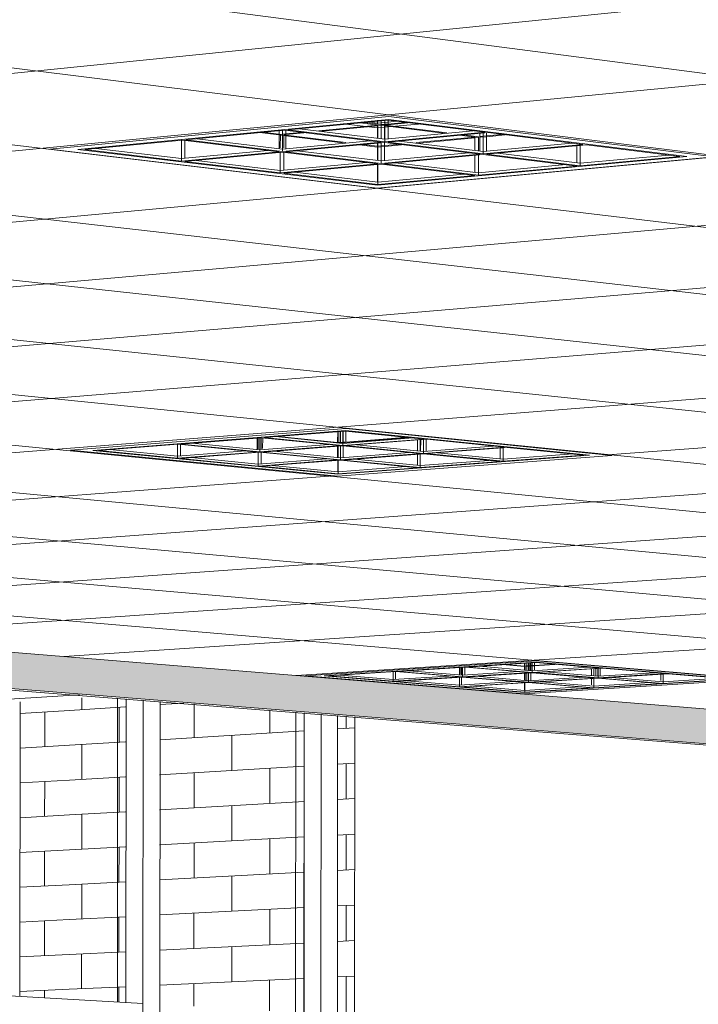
# Model space of a CAD drawing. Header units: metres. Extents: x -32 to 90, y -28 to 32.
# Tile 91 of 148: x 90.06558 to 90.06697, y 1.77883 to 1.78085. Entities that reach past the tile are written whole.
import ezdxf

# ---------------------------------------------------------------- set-up
doc = ezdxf.new("R2010")
doc.units = ezdxf.units.M
for name, color, linetype, lineweight in [('A-CLNG', 13, 'Continuous', 18), ('A-CLNG-PATT', 13, 'Continuous', 35), ('A-FLOR', 192, 'Continuous', 18), ('A-GLAZ-CURT', 52, 'Continuous', 18), ('A-GLAZ-CWMG', 51, 'Continuous', 18), ('A-WALL', 113, 'Continuous', 18), ('A-WALL-PATT', 111, 'Continuous', 35), ('E-LITE-EQPM', 33, 'Continuous', 18)]:
    doc.layers.add(name, color=color, linetype=linetype, lineweight=lineweight)

# ---------------------------------------------------------------- blocks, each defined once
blk = doc.blocks.new('FP_50-3-RESTAURANTE- ÁREA DE REFEIÇÃO AMPLIADA')
at = {"layer": 'A-WALL-PATT', "lineweight": 9}
for p, q in [((3.3133919, 1.7794283), (3.313493, 1.7794347)), ((3.3134423, 1.7793602), (3.3134424, 1.7794315)), ((3.3133919, 1.7793571), (3.3134929, 1.7793633)), ((3.3133918, 1.7792859), (3.3134929, 1.7792919)), ((3.3134422, 1.7792176), (3.3134423, 1.7792889)), ((3.3133918, 1.7792147), (3.3134928, 1.7792205)), ((3.3133917, 1.7791435), (3.3134928, 1.779149)), ((3.3134421, 1.7790749), (3.3134422, 1.7791462)), ((3.3133917, 1.7790722), (3.3134927, 1.7790776)), ((3.3133916, 1.779001), (3.3134927, 1.7790062)), ((3.313442, 1.7789322), (3.3134421, 1.7790036)), ((3.3133916, 1.7789298), (3.3134926, 1.7789347)), ((3.3133915, 1.7788586), (3.3134926, 1.7788633)), ((3.313442, 1.7788461), (3.313442, 1.7788609))]:
    blk.add_line(p, q, dxfattribs=at)
blk = doc.blocks.new('FP_51-3-RESTAURANTE- ÁREA DE REFEIÇÃO AMPLIADA')
at = {"layer": 'A-WALL-PATT', "lineweight": 9}
for p, q in [((3.3135183, 1.7794363), (3.3135184, 1.7794602)), ((3.313493, 1.7794347), (3.313608, 1.779442)), ((3.3135946, 1.7793695), (3.3135946, 1.7794412)), ((3.3136778, 1.7794464), (3.3137272, 1.7794496)), ((3.3137482, 1.7793789), (3.3137483, 1.7794479)), ((3.3139032, 1.7793884), (3.3139033, 1.7794354)), ((3.3140596, 1.779398), (3.3140596, 1.7794228)), ((3.3140422, 1.7793969), (3.3140771, 1.779399)), ((3.3136778, 1.7793746), (3.3139734, 1.7793927)), ((3.3138255, 1.7793115), (3.3138256, 1.7793837)), ((3.3134929, 1.7793633), (3.3136079, 1.7793703)), ((3.3135182, 1.7792934), (3.3135183, 1.7793649)), ((3.3136777, 1.7793028), (3.3139733, 1.7793203)), ((3.3139031, 1.7792439), (3.3139032, 1.7793161)), ((3.3140421, 1.7793243), (3.314077, 1.7793264)), ((3.3140595, 1.7792528), (3.3140596, 1.7793254)), ((3.3134929, 1.7792919), (3.3136079, 1.7792987)), ((3.3135945, 1.7792263), (3.3135946, 1.7792979)), ((3.3137481, 1.779235), (3.3137482, 1.779307)), ((3.3140421, 1.7792518), (3.314077, 1.7792538)), ((3.3136777, 1.779231), (3.3139733, 1.7792479)), ((3.3138254, 1.7791673), (3.3138255, 1.7792394)), ((3.3134928, 1.7792205), (3.3136078, 1.779227)), ((3.3135181, 1.7791504), (3.3135182, 1.7792219)), ((3.3136776, 1.7791592), (3.3139732, 1.7791754)), ((3.3140421, 1.7791792), (3.314077, 1.7791811)), ((3.3140595, 1.7791076), (3.3140595, 1.7791802)), ((3.3134928, 1.779149), (3.3136078, 1.7791553)), ((3.3135944, 1.779083), (3.3135945, 1.7791546)), ((3.3137481, 1.7790911), (3.3137481, 1.7791631)), ((3.3139031, 1.7790993), (3.3139031, 1.7791716)), ((3.3136776, 1.7790874), (3.3139732, 1.779103)), ((3.3138253, 1.7790231), (3.3138254, 1.7790952)), ((3.314042, 1.7791066), (3.3140769, 1.7791085)), ((3.3134927, 1.7790776), (3.3136077, 1.7790837)), ((3.3135181, 1.7790074), (3.3135181, 1.7790789)), ((3.314042, 1.7790341), (3.3140769, 1.7790358)), ((3.3140594, 1.7789623), (3.3140594, 1.7790349)), ((3.3134927, 1.7790062), (3.3136077, 1.779012)), ((3.3135943, 1.7789397), (3.3135944, 1.7790113)), ((3.3136775, 1.7790155), (3.3139732, 1.7790306)), ((3.313748, 1.7789472), (3.313748, 1.7790191)), ((3.313903, 1.7789547), (3.313903, 1.779027)), ((3.3136775, 1.7789437), (3.3139731, 1.7789581)), ((3.3138253, 1.7788788), (3.3138253, 1.7789509)), ((3.3140419, 1.7789615), (3.3140768, 1.7789632)), ((3.3134926, 1.7789347), (3.3136077, 1.7789403)), ((3.313518, 1.7788645), (3.313518, 1.7789359)), ((3.3140419, 1.7788889), (3.3140768, 1.7788905)), ((3.3136775, 1.7788719), (3.3139731, 1.7788857)), ((3.3137479, 1.7788284), (3.3137479, 1.7788752)), ((3.3139029, 1.7788195), (3.3139029, 1.7788824)), ((3.3140593, 1.7788171), (3.3140593, 1.7788897)), ((3.3134926, 1.7788633), (3.3136076, 1.7788686)), ((3.3135943, 1.7788373), (3.3135943, 1.778868))]:
    blk.add_line(p, q, dxfattribs=at)
blk = doc.blocks.new('FP_67-3-RESTAURANTE- ÁREA DE REFEIÇÃO AMPLIADA')
at = {"layer": 'A-CLNG-PATT', "lineweight": 18}
for p, q in [((3.3180231, 1.7803165), (3.3106333, 1.7812836)), ((3.3106074, 1.7804584), (3.3175154, 1.7811591)), ((3.3180239, 1.7801715), (3.3106273, 1.7810936)), ((3.3106027, 1.7803117), (3.3173167, 1.7809616)), ((3.3180247, 1.7800395), (3.3106219, 1.7809207)), ((3.3115437, 1.7802654), (3.3180199, 1.7808649)), ((3.3180254, 1.779919), (3.3106169, 1.7807628)), ((3.3105947, 1.7800553), (3.3180208, 1.780714)), ((3.318026, 1.7798085), (3.3106124, 1.7806178)), ((3.3105912, 1.7799425), (3.3180216, 1.7805752)), ((3.3180266, 1.7797068), (3.3106082, 1.7804844)), ((3.3105879, 1.7798385), (3.3180223, 1.7804471)), ((3.3170898, 1.7797073), (3.3106043, 1.7803611)), ((3.3108351, 1.779762), (3.318023, 1.7803285)), ((3.3180276, 1.7795258), (3.3106007, 1.780247)), ((3.3180281, 1.779445), (3.3105974, 1.7801409)), ((3.3145953, 1.7799579), (3.3171085, 1.7801488)), ((3.3119518, 1.7796704), (3.3180242, 1.7801159)), ((3.3180285, 1.7793698), (3.3105943, 1.780042)), ((3.3124801, 1.7796271), (3.3180248, 1.7800203)), ((3.3178301, 1.7793169), (3.3105914, 1.7799498)), ((3.3129899, 1.7795853), (3.3180253, 1.7799308)), ((3.3118916, 1.7797524), (3.3140335, 1.7799152)), ((3.3173491, 1.7792914), (3.3105887, 1.7798634)), ((3.3134819, 1.779545), (3.3180258, 1.779847)), ((3.3139573, 1.779506), (3.3180262, 1.7797682)), ((3.3144167, 1.7794684), (3.3144241, 1.7794688))]:
    blk.add_line(p, q, dxfattribs=at)

msp = doc.modelspace()

# ---------------------------------------------------------------- hatches: boundary and pattern name
at = {"layer": 'A-CLNG-PATT'}
h = msp.add_hatch(color=256, dxfattribs=at)
h.paths.add_polyline_path([(90.0762221, 1.7791209), (90.0762152, 1.7792668), (90.076169, 1.7792688), (90.0761683, 1.7792696), (90.076177, 1.7792713), (90.0762167, 1.7792737), (90.0762161, 1.7792897), (90.0760226, 1.7792809), (90.0760282, 1.7791588), (90.0760849, 1.779156), (90.076085, 1.7791536), (90.0760274, 1.7791448), (90.0760294, 1.7791229), (90.0762141, 1.779121)], flags=0)
h.paths.add_polyline_path([(90.076026, 1.7791229), (90.0760232, 1.7791448), (90.0759953, 1.7791448), (90.0759973, 1.7791232), (90.0760259, 1.7791229)], flags=0)
h.paths.add_polyline_path([(90.0759939, 1.7791232), (90.0759916, 1.7791453), (90.0759636, 1.7791448), (90.0759657, 1.7791235), (90.0759938, 1.7791232)], flags=0)
h.paths.add_polyline_path([(90.0759622, 1.7791235), (90.07596, 1.7791457), (90.0759439, 1.7791448), (90.0759407, 1.7791237), (90.0759621, 1.7791235)], flags=0)
h.paths.add_polyline_path([(90.075936, 1.7791238), (90.0759399, 1.779146), (90.0758894, 1.7791471), (90.0758893, 1.7791511), (90.0759445, 1.7791599), (90.0759587, 1.7792257), (90.0759556, 1.7792779), (90.0753749, 1.7792516), (90.0753799, 1.7791294), (90.0759332, 1.7791238)], flags=0)
h.paths.add_polyline_path([(90.0753766, 1.7791294), (90.0753714, 1.7792515), (90.0753404, 1.7792501), (90.0753453, 1.7791297), (90.0753765, 1.7791294)], flags=0)
h.paths.add_polyline_path([(90.075342, 1.7791298), (90.0753369, 1.7792499), (90.075309, 1.7792487), (90.0753138, 1.7791301), (90.0753419, 1.7791298)], flags=0)
h.paths.add_polyline_path([(90.0753105, 1.7791301), (90.0753055, 1.7792485), (90.0752922, 1.7792458), (90.0752695, 1.7791494), (90.075268, 1.7791305), (90.0753104, 1.7791301)], flags=0)
h.paths.add_polyline_path([(90.0752626, 1.7791306), (90.0752809, 1.7792134), (90.0752881, 1.7792477), (90.0742851, 1.7792026), (90.0738276, 1.7792487), (90.0738313, 1.7791752), (90.0738717, 1.7791812), (90.0740043, 1.7791783), (90.0740033, 1.7791747), (90.0739431, 1.779166), (90.0738296, 1.7791659), (90.0738309, 1.779145), (90.075261, 1.7791306)], flags=0)
h.paths.add_polyline_path([(90.0738277, 1.779145), (90.0738258, 1.7791676), (90.0738143, 1.7791685), (90.0738147, 1.7791724), (90.073827, 1.7791764), (90.0738239, 1.7792491), (90.0737868, 1.7792529), (90.0737901, 1.7791454), (90.0738275, 1.779145)], flags=0)
h.paths.add_polyline_path([(90.0737869, 1.7791454), (90.0737831, 1.7792532), (90.073756, 1.779256), (90.0737594, 1.7791457), (90.0737867, 1.7791454)], flags=0)
h.paths.add_polyline_path([(90.0737562, 1.7791457), (90.0737524, 1.7792563), (90.073693, 1.779262), (90.0736828, 1.7791937), (90.0736814, 1.7791465), (90.0737561, 1.7791457)], flags=0)
h.paths.add_polyline_path([(90.073676, 1.7791466), (90.0736763, 1.7791623), (90.0736795, 1.7791959), (90.0736873, 1.7792629), (90.0733454, 1.7792974), (90.0733485, 1.7791498), (90.0736759, 1.7791466)], flags=0)
h.paths.add_polyline_path([(90.0760216, 1.7791504), (90.076025, 1.7791526), (90.0760235, 1.7791532), (90.0760224, 1.779151), (90.0760217, 1.7791505)], flags=0)
h.paths.add_polyline_path([(90.0759576, 1.7791508), (90.0759563, 1.779152), (90.0759553, 1.7791508)], flags=0)
h.paths.add_polyline_path([(90.0760271, 1.7791512), (90.0760302, 1.7791537), (90.0760271, 1.7791517), (90.0760271, 1.7791514)], flags=0)
h.paths.add_polyline_path([(90.0759423, 1.7791512), (90.0759408, 1.7791526), (90.0759415, 1.7791514)], flags=0)
h.paths.add_polyline_path([(90.0749931, 1.7791553), (90.0748575, 1.7791576), (90.0748574, 1.7791616), (90.0749257, 1.7791704), (90.0750503, 1.7791667), (90.0750492, 1.779164), (90.0749966, 1.7791559)], flags=0)
h.paths.add_polyline_path([(90.0760248, 1.7791589), (90.0760192, 1.7792808), (90.0759906, 1.7792795), (90.0759961, 1.7791593), (90.0760247, 1.7791589)], flags=0)
h.paths.add_polyline_path([(90.0759926, 1.7791593), (90.0759872, 1.7792793), (90.0759755, 1.7792777), (90.0759614, 1.7792085), (90.0759645, 1.7791597), (90.0759926, 1.7791593)], flags=0)
h.paths.add_polyline_path([(90.0759475, 1.7791595), (90.075961, 1.7791599), (90.0759581, 1.7792032), (90.0759476, 1.7791599)], flags=0)
h.paths.add_polyline_path([(90.0749255, 1.7791613), (90.0749244, 1.7791625), (90.0749193, 1.7791614)], flags=0)
h.paths.add_polyline_path([(90.0739382, 1.7791717), (90.0739526, 1.7791749), (90.0739462, 1.7791744), (90.0739462, 1.7791744), (90.0739382, 1.7791717)], flags=0)
h.paths.add_polyline_path([(90.0738735, 1.7791721), (90.0738719, 1.7791736), (90.0738719, 1.7791721)], flags=0)
h.paths.add_polyline_path([(90.0687592, 1.7792012), (90.0702179, 1.7792768), (90.0702158, 1.7793274), (90.0690687, 1.7792664), (90.062775, 1.7797824), (90.0627724, 1.7797007), (90.0682171, 1.7792687), (90.0681843, 1.7792664), (90.0680632, 1.7792086), (90.0686687, 1.7792022)], flags=0)
h.paths.add_polyline_path([(90.0742928, 1.7792027), (90.0742928, 1.7792027), (90.0746553, 1.7792157)], flags=0)
h.paths.add_polyline_path([(90.0759608, 1.7792271), (90.0759728, 1.7792787), (90.0759591, 1.7792781), (90.0759605, 1.7792345)], flags=0)
h.paths.add_polyline_path([(90.0676226, 1.7841767), (90.0676291, 1.7841745), (90.0676592, 1.784164), (90.0676152, 1.7841555), (90.0676218, 1.7841745)], flags=0)
h.paths.add_polyline_path([(90.0670461, 1.7820176), (90.0670217, 1.782024), (90.0670499, 1.7820277), (90.0670465, 1.7820187)], flags=0)
h.paths.add_polyline_path([(90.0738675, 1.7807944), (90.0738561, 1.7807979), (90.0738811, 1.7808), (90.0738689, 1.780795)], flags=0)
h.paths.add_polyline_path([(90.0806436, 1.7807081), (90.0806545, 1.7807052), (90.0806375, 1.7807061), (90.0806434, 1.780708)], flags=0)
h.paths.add_polyline_path([(90.0784705, 1.7797032), (90.0796536, 1.7797645), (90.079651, 1.7798138), (90.0796012, 1.779813), (90.0795392, 1.7798257), (90.0795389, 1.7798303), (90.0796497, 1.779837), (90.0796394, 1.7800317), (90.079549, 1.7800497), (90.0811108, 1.78014), (90.0814357, 1.780065), (90.0944181, 1.7807934), (90.0944041, 1.7809086), (90.0930034, 1.7808276), (90.0930354, 1.7808263), (90.0929389, 1.7808208), (90.0929093, 1.7809789), (90.0930028, 1.7808276), (90.091475, 1.7898605), (90.0861505, 1.7898605), (90.091501, 1.7808153), (90.0836317, 1.7803506), (90.0529891, 1.7898605), (90.0492314, 1.7898605), (90.0487053, 1.7845891), (90.0579768, 1.7830747), (90.0580085, 1.7836382), (90.0530206, 1.7845326), (90.0589096, 1.7864978), (90.0676226, 1.7841767), (90.0628847, 1.7832761), (90.0628533, 1.7822781), (90.0702076, 1.7810769), (90.0702041, 1.7814513), (90.0670461, 1.7820176), (90.0728379, 1.7827874), (90.0763095, 1.7818626), (90.0732972, 1.7815548), (90.0733183, 1.7805688), (90.0761872, 1.7801002), (90.0761767, 1.780396), (90.0761138, 1.7803916), (90.0738746, 1.780795), (90.078787, 1.7812026), (90.0806434, 1.780708), (90.0784306, 1.7805535), (90.0784695, 1.7797236)], flags=0)
h.paths.add_polyline_path([(90.0796104, 1.7798228), (90.0796083, 1.7798255), (90.0796084, 1.7798235), (90.0796104, 1.7798228)], flags=0)
h.paths.add_polyline_path([(90.0790449, 1.7799146), (90.0789694, 1.7799284), (90.0789691, 1.7799347), (90.0791778, 1.7799443), (90.0792441, 1.7799319), (90.0792444, 1.7799257), (90.0790526, 1.779915)], flags=0)
h.paths.add_polyline_path([(90.0790444, 1.7799267), (90.0790421, 1.7799296), (90.0790416, 1.7799276), (90.0790444, 1.7799267)], flags=0)
h.paths.add_polyline_path([(90.0791676, 1.7799296), (90.0791726, 1.7799326), (90.0791674, 1.7799321), (90.0791675, 1.7799298)], flags=0)
h.paths.add_polyline_path([(90.0578091, 1.7800944), (90.0578144, 1.7801891), (90.0483437, 1.7809655), (90.0483318, 1.7808462), (90.0577906, 1.7800959)], flags=0)
h.paths.add_polyline_path([(90.081795, 1.7800995), (90.0817295, 1.7801152), (90.081729, 1.7801219), (90.0819568, 1.7801345), (90.0820203, 1.7801188), (90.0820207, 1.7801121), (90.081805, 1.7801)], flags=0)
h.paths.add_polyline_path([(90.0818044, 1.780113), (90.0818022, 1.780115), (90.081803, 1.7801137), (90.0818043, 1.7801131)], flags=0)
h.paths.add_polyline_path([(90.0819464, 1.780118), (90.0819463, 1.7801207), (90.0819463, 1.7801184), (90.0819463, 1.7801181)], flags=0)
h.paths.add_polyline_path([(90.0830324, 1.780169), (90.0829722, 1.7801871), (90.0829719, 1.7801925), (90.0832099, 1.780206), (90.0832689, 1.7801892), (90.0832694, 1.7801824), (90.0830435, 1.7801697)], flags=0)
h.paths.add_polyline_path([(90.0830466, 1.7801832), (90.0830443, 1.7801847), (90.0830463, 1.7801834), (90.0830466, 1.7801832)], flags=0)
h.paths.add_polyline_path([(90.0831943, 1.7801884), (90.0831958, 1.7801911), (90.0831942, 1.7801901), (90.0831943, 1.7801885)], flags=0)
h.paths.add_polyline_path([(90.0843319, 1.7802421), (90.0842778, 1.780261), (90.0842774, 1.7802666), (90.0845276, 1.7802808), (90.0845804, 1.7802631), (90.0845809, 1.7802561), (90.0843442, 1.7802428)], flags=0)
h.paths.add_polyline_path([(90.0845052, 1.7802624), (90.0845073, 1.7802658), (90.084505, 1.7802641), (90.0845052, 1.7802625)], flags=0)
h.paths.add_polyline_path([(90.0793279, 1.7802769), (90.0792436, 1.7802968), (90.0792433, 1.7803019), (90.0794724, 1.7803164), (90.0795557, 1.7802984), (90.079556, 1.7802913), (90.0793369, 1.7802775)], flags=0)
h.paths.add_polyline_path([(90.0793284, 1.7802921), (90.0793281, 1.780295), (90.0793249, 1.7802933), (90.0793284, 1.7802921)], flags=0)
h.paths.add_polyline_path([(90.0856983, 1.780319), (90.0856509, 1.7803388), (90.0856505, 1.7803445), (90.0859138, 1.7803594), (90.0859598, 1.7803391), (90.0859603, 1.7803337), (90.0857118, 1.7803197)], flags=0)
h.paths.add_polyline_path([(90.0858839, 1.7803402), (90.0858877, 1.7803437), (90.0858836, 1.7803433), (90.0858838, 1.7803403)], flags=0)
h.paths.add_polyline_path([(90.0761229, 1.780389), (90.0761138, 1.7803916), (90.0761298, 1.7803894)], flags=0)
h.paths.add_polyline_path([(90.08117, 1.7803926), (90.0810937, 1.780414), (90.0810934, 1.7804192), (90.0813406, 1.7804349), (90.0814157, 1.780414), (90.081416, 1.7804081), (90.0811807, 1.7803933)], flags=0)
h.paths.add_polyline_path([(90.0871368, 1.7803999), (90.087097, 1.7804207), (90.0870965, 1.7804266), (90.0873746, 1.780442), (90.0874122, 1.7804228), (90.0874129, 1.7804154), (90.0871516, 1.7804007)], flags=0)
h.paths.add_polyline_path([(90.0811779, 1.7804088), (90.0811757, 1.7804119), (90.0811758, 1.7804098), (90.0811779, 1.7804088)], flags=0)
h.paths.add_polyline_path([(90.0886533, 1.7804851), (90.088622, 1.7805071), (90.0886214, 1.7805131), (90.0889143, 1.7805297), (90.0889438, 1.7805091), (90.0889446, 1.7805015), (90.0886696, 1.7804861)], flags=0)
h.paths.add_polyline_path([(90.0902544, 1.7805752), (90.0902324, 1.7805995), (90.0902319, 1.7806045), (90.0905415, 1.780622), (90.0905613, 1.7806003), (90.0905622, 1.7805925), (90.0902723, 1.7805762)], flags=0)
h.paths.add_polyline_path([(90.0919473, 1.7806704), (90.091936, 1.7806949), (90.0919353, 1.7807012), (90.0922637, 1.7807182), (90.092273, 1.7806887), (90.091967, 1.7806715)], flags=0)
h.paths.add_polyline_path([(90.0920066, 1.7806875), (90.0920046, 1.780691), (90.0920028, 1.780689), (90.0920066, 1.7806875)], flags=0)
h.paths.add_polyline_path([(90.0922038, 1.7806987), (90.092206, 1.7807009), (90.0922036, 1.7807004), (90.0922037, 1.7806992)], flags=0)
h.paths.add_polyline_path([(90.0937401, 1.7807712), (90.0937395, 1.780792), (90.0937413, 1.7808037), (90.0940877, 1.7808228), (90.0940876, 1.7808068), (90.0940854, 1.7807906), (90.0937438, 1.7807714)], flags=0)
h.paths.add_polyline_path([(90.0938083, 1.7807893), (90.0938061, 1.7807918), (90.0938049, 1.7807909), (90.0938082, 1.7807893)], flags=0)
h.paths.add_polyline_path([(90.0940173, 1.7808011), (90.0940193, 1.7808042), (90.094017, 1.7808039), (90.0940172, 1.7808018)], flags=0)
h.paths.add_polyline_path([(90.078787, 1.7812026), (90.0787358, 1.7812033), (90.0787729, 1.7812064)], flags=0)
h.paths.add_polyline_path([(90.0748652, 1.7812214), (90.0747199, 1.7812522), (90.0747197, 1.7812615), (90.074993, 1.7812867), (90.075137, 1.7812555), (90.0751373, 1.7812462), (90.0748688, 1.7812218)], flags=0)
h.paths.add_polyline_path([(90.0748347, 1.7812488), (90.0748326, 1.7812522), (90.0748332, 1.7812507), (90.0748347, 1.7812488)], flags=0)
h.paths.add_polyline_path([(90.0737543, 1.7812822), (90.0737543, 1.7812822), (90.0742408, 1.7812822)], flags=0)
h.paths.add_polyline_path([(90.0770854, 1.7814232), (90.0769508, 1.7814572), (90.0769504, 1.7814669), (90.0772525, 1.7814947), (90.0773856, 1.7814603), (90.077386, 1.7814505), (90.0770958, 1.7814241)], flags=0)
h.paths.add_polyline_path([(90.0762871, 1.7818532), (90.0763097, 1.7818626), (90.0763231, 1.7818568), (90.0762875, 1.7818532)], flags=0)
h.paths.add_polyline_path([(90.0649699, 1.7824747), (90.064677, 1.7825281), (90.0646773, 1.7825403), (90.0649563, 1.782584), (90.0652476, 1.7825298), (90.0652474, 1.7825176), (90.0650085, 1.7824807)], flags=0)
h.paths.add_polyline_path([(90.0728379, 1.7827874), (90.0727766, 1.7827904), (90.0728042, 1.782794)], flags=0)
h.paths.add_polyline_path([(90.0672662, 1.7828298), (90.0669783, 1.7828907), (90.0669784, 1.7829037), (90.0672992, 1.7829532), (90.067583, 1.7828917), (90.0675829, 1.7828787), (90.067268, 1.78283)], flags=0)
h.paths.add_polyline_path([(90.0698977, 1.7832366), (90.0696194, 1.7833069), (90.0696194, 1.7833208), (90.0699859, 1.7833787), (90.0702223, 1.7833184), (90.0702223, 1.7833174), (90.0702625, 1.783307), (90.070262, 1.783293), (90.0699032, 1.7832375)], flags=0)

# ---------------------------------------------------------------- linework, layer by layer
at = {"layer": 'A-CLNG', "lineweight": 9}
for p, q in [((90.065642, 1.7805844), (90.0663362, 1.7806515)), ((90.0663362, 1.7806515), (90.0670024, 1.7805685)), ((90.0663119, 1.7805046), (90.065642, 1.7805844)), ((90.0670024, 1.7805685), (90.0663119, 1.7805046)), ((90.0656837, 1.7799675), (90.0662479, 1.7800119)), ((90.0662479, 1.7800119), (90.0667929, 1.779957)), ((90.0662312, 1.7799143), (90.0656837, 1.7799675)), ((90.0667929, 1.779957), (90.0662312, 1.7799143)), ((90.0690687, 1.7792664), (90.062775, 1.7797824)), ((90.0627723, 1.7796972), (90.068188, 1.7792682)), ((90.0682171, 1.7792688), (90.0627724, 1.7797007)), ((90.066165, 1.7795056), (90.0666384, 1.779536)), ((90.0666384, 1.779536), (90.0670844, 1.7794983)), ((90.0666129, 1.7794688), (90.066165, 1.7795056)), ((90.0670844, 1.7794983), (90.0666129, 1.7794688))]:
    msp.add_line(p, q, dxfattribs=at)
at = {"layer": 'A-FLOR', "lineweight": 9}
msp.add_line((90.0657023, 1.7794667), (90.0652795, 1.7794396), dxfattribs=at)
at = {"layer": 'A-GLAZ-CURT', "lineweight": 9}
for p, q in [((90.0657806, 1.77946), (90.0657802, 1.7788371)), ((90.0657976, 1.7788361), (90.065798, 1.7794586)), ((90.0661453, 1.7794311), (90.0661449, 1.7788164)), ((90.0661623, 1.7788154), (90.0661627, 1.7794297))]:
    msp.add_line(p, q, dxfattribs=at)
at = {"layer": 'A-GLAZ-CWMG', "lineweight": 9}
for p, q in [((90.0657973, 1.7788362), (90.0657977, 1.7794586)), ((90.0658326, 1.7794558), (90.0658322, 1.7788096)), ((90.0658674, 1.779453), (90.065867, 1.7788076)), ((90.0661619, 1.7788154), (90.0661623, 1.7794297)), ((90.0661968, 1.7787892), (90.0661971, 1.7794269)), ((90.0662307, 1.7787873), (90.066231, 1.7794242)), ((90.0658322, 1.7788341), (90.0652813, 1.7788655)), ((90.0658322, 1.7788341), (90.0658322, 1.778785))]:
    msp.add_line(p, q, dxfattribs=at)
at = {"layer": 'A-WALL', "lineweight": 9}
for p, q in [((90.0655804, 1.778849), (90.0655808, 1.7794521)), ((90.0662643, 1.776383), (90.066266, 1.7794214))]:
    msp.add_line(p, q, dxfattribs=at)
at = {"layer": 'E-LITE-EQPM', "lineweight": 9}
for p, q in [((90.0663362, 1.7806515), (90.065642, 1.7805844)), ((90.0663352, 1.7806451), (90.0656989, 1.7805837)), ((90.0656989, 1.7805837), (90.0663352, 1.7806451)), ((90.0656989, 1.7805837), (90.0663352, 1.7806451)), ((90.066946, 1.7805692), (90.0663352, 1.7806451)), ((90.0663352, 1.7806451), (90.066946, 1.7805692)), ((90.0663352, 1.7806451), (90.066946, 1.7805692)), ((90.0670024, 1.7805685), (90.0663362, 1.7806515)), ((90.06613, 1.7806238), (90.0663349, 1.7806435)), ((90.0661527, 1.780626), (90.0663276, 1.7806046)), ((90.0663276, 1.7806046), (90.0661527, 1.780626)), ((90.0661925, 1.7806221), (90.0663132, 1.7806338)), ((90.0663131, 1.7806322), (90.0661994, 1.7806213)), ((90.0662423, 1.7806365), (90.0662831, 1.7806315)), ((90.0663132, 1.7806338), (90.0662724, 1.7806388)), ((90.0662796, 1.7806395), (90.0663198, 1.7806345)), ((90.0662831, 1.7806315), (90.0663126, 1.7806278)), ((90.066313, 1.7806376), (90.0662861, 1.7806409)), ((90.066313, 1.7806334), (90.0663129, 1.7806278)), ((90.066313, 1.7806334), (90.0663129, 1.7806278)), ((90.0663129, 1.7806278), (90.0663192, 1.7806284)), ((90.0663129, 1.7806278), (90.0663129, 1.7806076)), ((90.066313, 1.7806436), (90.066313, 1.780636)), ((90.0663192, 1.7806382), (90.066313, 1.7806376)), ((90.0663198, 1.7806329), (90.0663131, 1.7806322)), ((90.0663132, 1.7806326), (90.0663131, 1.780607)), ((90.0663265, 1.7806389), (90.0663192, 1.7806382)), ((90.0663197, 1.7806285), (90.0663265, 1.7806291)), ((90.0663201, 1.7806061), (90.0663201, 1.7806329)), ((90.0663203, 1.7806345), (90.0663271, 1.7806351)), ((90.0663203, 1.7806345), (90.0663203, 1.7806061)), ((90.066327, 1.780632), (90.0663203, 1.7806329)), ((90.0663204, 1.7806429), (90.0663204, 1.7806055)), ((90.0663341, 1.7806343), (90.0663272, 1.7806336)), ((90.0663272, 1.7806336), (90.066334, 1.7806328)), ((90.0663272, 1.7806336), (90.0663272, 1.7806053)), ((90.0663274, 1.7806046), (90.0663274, 1.7806436)), ((90.0663335, 1.7806396), (90.0663274, 1.780639)), ((90.0663274, 1.7806292), (90.0663335, 1.7806298)), ((90.0663276, 1.7806436), (90.0663276, 1.7806046)), ((90.0663279, 1.7806352), (90.0663341, 1.7806358)), ((90.066334, 1.7806312), (90.0663279, 1.7806319)), ((90.0663601, 1.7806421), (90.0663335, 1.7806396)), ((90.0663335, 1.7806298), (90.0663497, 1.7806313)), ((90.066334, 1.7806328), (90.0664544, 1.7806178)), ((90.0664472, 1.7806172), (90.066334, 1.7806312)), ((90.0663341, 1.7806358), (90.0663746, 1.7806397)), ((90.0663815, 1.7806388), (90.0663341, 1.7806343)), ((90.0663346, 1.7806053), (90.0663346, 1.7806442)), ((90.0663349, 1.7806435), (90.0665322, 1.780619)), ((90.0663497, 1.7806313), (90.066404, 1.7806365)), ((90.0659203, 1.7806035), (90.0661227, 1.7806231)), ((90.0659431, 1.7806058), (90.0661182, 1.7805846)), ((90.0661182, 1.7805846), (90.0659431, 1.7806058)), ((90.0661105, 1.7806134), (90.0660659, 1.7806189)), ((90.0660729, 1.7806196), (90.0661105, 1.780615)), ((90.0661105, 1.780615), (90.0661138, 1.7806146)), ((90.0661207, 1.7806122), (90.0661105, 1.7806134)), ((90.0661111, 1.7806227), (90.0661111, 1.7805855)), ((90.0661138, 1.7806146), (90.0661137, 1.7805872)), ((90.0661138, 1.7806146), (90.0661247, 1.7806156)), ((90.0661181, 1.7805846), (90.0661181, 1.7806234)), ((90.0661183, 1.7806234), (90.0661182, 1.7805846)), ((90.0661247, 1.7806141), (90.0661207, 1.7806137)), ((90.0661207, 1.7806137), (90.0661247, 1.7806132)), ((90.0661207, 1.7806127), (90.0661207, 1.7805867)), ((90.066124, 1.7806118), (90.0661207, 1.7806122)), ((90.0661227, 1.7806231), (90.0663204, 1.7805988)), ((90.0661247, 1.7806156), (90.0661624, 1.7806193)), ((90.0661694, 1.7806184), (90.0661247, 1.7806141)), ((90.0661247, 1.7806132), (90.066248, 1.7805982)), ((90.0662409, 1.7805975), (90.0661248, 1.7806117)), ((90.0661253, 1.7806234), (90.0661253, 1.7805853)), ((90.0663276, 1.7805995), (90.06613, 1.7806238)), ((90.0663276, 1.7806046), (90.0665089, 1.7806219)), ((90.0665089, 1.7806219), (90.0663276, 1.7806046)), ((90.0665322, 1.780619), (90.0663276, 1.7805995)), ((90.0663276, 1.7806046), (90.0663276, 1.7805995)), ((90.0663346, 1.7805987), (90.0665392, 1.7806182)), ((90.0663918, 1.7805977), (90.0665122, 1.7806091)), ((90.0665122, 1.7806076), (90.0663986, 1.7805968)), ((90.0665122, 1.7806091), (90.0664768, 1.7806135)), ((90.066484, 1.7806142), (90.0665194, 1.7806098)), ((90.0665122, 1.7806091), (90.0665122, 1.7805825)), ((90.0665194, 1.7806083), (90.0665122, 1.7806076)), ((90.0665194, 1.7806098), (90.0665194, 1.7805816)), ((90.0665215, 1.78061), (90.0665357, 1.7806113)), ((90.0665221, 1.7806173), (90.0665221, 1.7805807)), ((90.0665357, 1.7806099), (90.0665235, 1.7806087)), ((90.066529, 1.7805798), (90.066529, 1.780618)), ((90.0665293, 1.780618), (90.0665293, 1.7805798)), ((90.0665357, 1.7806113), (90.0665736, 1.7806149)), ((90.0665804, 1.7806141), (90.0665357, 1.7806099)), ((90.0665362, 1.7805805), (90.0665362, 1.7806186)), ((90.0665392, 1.7806182), (90.0667335, 1.780594)), ((90.065642, 1.7805844), (90.0663119, 1.7805046)), ((90.0657131, 1.7805835), (90.0659131, 1.7806028)), ((90.0657359, 1.7805858), (90.0659114, 1.7805649)), ((90.0659114, 1.7805649), (90.0657359, 1.7805858)), ((90.0659114, 1.7806034), (90.0659114, 1.7805649)), ((90.0659131, 1.7806028), (90.0661111, 1.7805789)), ((90.0659184, 1.7806028), (90.0659184, 1.7805655)), ((90.0661182, 1.7805796), (90.0659203, 1.7806035)), ((90.0661182, 1.7805846), (90.0662976, 1.7806017)), ((90.0662976, 1.7806017), (90.0661182, 1.7805846)), ((90.0663204, 1.7805988), (90.0661182, 1.7805796)), ((90.0661182, 1.7805846), (90.0661182, 1.7805796)), ((90.0661253, 1.7805787), (90.0663274, 1.780598)), ((90.0663125, 1.7805887), (90.0662706, 1.7805939)), ((90.0662777, 1.7805945), (90.0663126, 1.7805903)), ((90.0663129, 1.7805981), (90.0663129, 1.7805902)), ((90.0663129, 1.7805902), (90.0663129, 1.7805616)), ((90.0663129, 1.7805887), (90.0663129, 1.7805616)), ((90.0663131, 1.7805974), (90.0663131, 1.780561)), ((90.0663266, 1.78059), (90.0663131, 1.7805887)), ((90.0663132, 1.7805902), (90.0663267, 1.7805915)), ((90.0663132, 1.7805902), (90.0663132, 1.7805616)), ((90.06632, 1.7805601), (90.06632, 1.7805981)), ((90.0663203, 1.7805981), (90.0663203, 1.7805601)), ((90.0663272, 1.7806002), (90.0663272, 1.7805608)), ((90.0663274, 1.780598), (90.066522, 1.7805741)), ((90.0663274, 1.7805915), (90.0663618, 1.7805948)), ((90.0663686, 1.780594), (90.0663274, 1.7805901)), ((90.0665293, 1.7805748), (90.0663346, 1.7805987)), ((90.0663573, 1.7806009), (90.0665293, 1.7805798)), ((90.0665293, 1.7805798), (90.0663573, 1.7806009)), ((90.0665293, 1.7805798), (90.0667108, 1.7805969)), ((90.0667108, 1.7805969), (90.0665293, 1.7805798)), ((90.0667335, 1.780594), (90.0665293, 1.7805748)), ((90.0665362, 1.780574), (90.0667404, 1.7805931)), ((90.0667208, 1.780592), (90.0667208, 1.7805563)), ((90.066728, 1.7805927), (90.066728, 1.7805554)), ((90.0667404, 1.7805931), (90.0669318, 1.7805694)), ((90.0656989, 1.7805837), (90.0663129, 1.7805105)), ((90.0663129, 1.7805105), (90.0656989, 1.7805837)), ((90.0663129, 1.7805105), (90.0656989, 1.7805837)), ((90.0659114, 1.7805599), (90.0657131, 1.7805835)), ((90.0659114, 1.7805649), (90.0660883, 1.7805817)), ((90.0660883, 1.7805817), (90.0659114, 1.7805649)), ((90.0661111, 1.7805789), (90.0659114, 1.7805599)), ((90.0659114, 1.7805649), (90.0659114, 1.7805599)), ((90.0659184, 1.7805591), (90.0661181, 1.7805781)), ((90.0661137, 1.7805783), (90.0661137, 1.7805407)), ((90.0661181, 1.7805781), (90.0663131, 1.7805545)), ((90.0661207, 1.7805783), (90.0661206, 1.7805413)), ((90.0663203, 1.7805552), (90.0661253, 1.7805787)), ((90.066148, 1.780581), (90.0663203, 1.7805601)), ((90.0663203, 1.7805601), (90.066148, 1.780581)), ((90.0663119, 1.7805046), (90.0670024, 1.7805685)), ((90.0663129, 1.7805105), (90.066946, 1.7805692)), ((90.066946, 1.7805692), (90.0663129, 1.7805105)), ((90.066946, 1.7805692), (90.0663129, 1.7805105)), ((90.0663203, 1.7805601), (90.0664994, 1.780577)), ((90.0664994, 1.780577), (90.0663203, 1.7805601)), ((90.066522, 1.7805741), (90.0663203, 1.7805552)), ((90.0663272, 1.7805543), (90.066529, 1.7805733)), ((90.0665122, 1.7805724), (90.0665122, 1.7805369)), ((90.0665194, 1.7805731), (90.0665194, 1.780536)), ((90.066529, 1.7805733), (90.0667208, 1.7805498)), ((90.0665293, 1.7805798), (90.0665293, 1.7805748)), ((90.066728, 1.7805504), (90.0665362, 1.780574)), ((90.0665588, 1.7805762), (90.066728, 1.7805554)), ((90.066728, 1.7805554), (90.0665588, 1.7805762)), ((90.066728, 1.7805554), (90.0669092, 1.7805722)), ((90.0669092, 1.7805722), (90.066728, 1.7805554)), ((90.0669318, 1.7805694), (90.066728, 1.7805504)), ((90.0661137, 1.7805357), (90.0659184, 1.7805591)), ((90.0659411, 1.7805613), (90.0661137, 1.7805407)), ((90.0661137, 1.7805407), (90.0659411, 1.7805613)), ((90.0661137, 1.7805407), (90.0662904, 1.7805573)), ((90.0662904, 1.7805573), (90.0661137, 1.7805407)), ((90.0663131, 1.7805545), (90.0661137, 1.7805357)), ((90.0661206, 1.7805349), (90.06632, 1.7805537)), ((90.0663129, 1.7805537), (90.0663129, 1.7805169)), ((90.0663129, 1.7805537), (90.0663129, 1.7805169)), ((90.0663131, 1.7805537), (90.0663131, 1.7805168)), ((90.06632, 1.7805537), (90.0665122, 1.7805304)), ((90.0663203, 1.7805601), (90.0663203, 1.7805552)), ((90.0665194, 1.7805311), (90.0663272, 1.7805543)), ((90.0663499, 1.7805565), (90.0665194, 1.780536)), ((90.0665194, 1.780536), (90.0663499, 1.7805565)), ((90.0665194, 1.780536), (90.0666981, 1.7805526)), ((90.0666981, 1.7805526), (90.0665194, 1.780536)), ((90.0667208, 1.7805498), (90.0665194, 1.7805311)), ((90.066728, 1.7805554), (90.066728, 1.7805504)), ((90.0661137, 1.7805407), (90.0661137, 1.7805357)), ((90.0663131, 1.7805119), (90.0661206, 1.7805349)), ((90.0661433, 1.7805371), (90.0663131, 1.7805168)), ((90.0663131, 1.7805168), (90.0661433, 1.7805371)), ((90.0663131, 1.7805168), (90.0664895, 1.7805332)), ((90.0664895, 1.7805332), (90.0663131, 1.7805168)), ((90.0665122, 1.7805304), (90.0663131, 1.7805119)), ((90.0665194, 1.780536), (90.0665194, 1.7805311)), ((90.0663131, 1.7805168), (90.0663131, 1.7805119)), ((90.0662479, 1.7800119), (90.0656837, 1.7799675)), ((90.0662472, 1.7800077), (90.0657301, 1.7799671)), ((90.0657301, 1.7799671), (90.0662472, 1.7800077)), ((90.0657301, 1.7799671), (90.0662472, 1.7800077)), ((90.0660809, 1.7799936), (90.066247, 1.7800066)), ((90.0662312, 1.7800062), (90.0662311, 1.7799831)), ((90.0662319, 1.7800066), (90.0662319, 1.7799833)), ((90.0662361, 1.7800062), (90.0662361, 1.7799822)), ((90.0662368, 1.7799825), (90.0662368, 1.7800066)), ((90.066237, 1.7800066), (90.066237, 1.7799825)), ((90.0662418, 1.7799817), (90.0662419, 1.7800066)), ((90.066242, 1.7800066), (90.066242, 1.7799816)), ((90.0662426, 1.7800071), (90.0662426, 1.7799825)), ((90.066247, 1.7800066), (90.0664079, 1.7799905)), ((90.0667469, 1.7799574), (90.0662472, 1.7800077)), ((90.0662472, 1.7800077), (90.0667469, 1.7799574)), ((90.0662472, 1.7800077), (90.0667469, 1.7799574)), ((90.0662477, 1.7799842), (90.0662478, 1.7800069)), ((90.0667929, 1.779957), (90.0662479, 1.7800119)), ((90.0657417, 1.779967), (90.0659046, 1.7799797)), ((90.0659033, 1.7799801), (90.0659032, 1.7799553)), ((90.0659046, 1.7799797), (90.066066, 1.7799639)), ((90.065909, 1.7799796), (90.065909, 1.7799557)), ((90.0659105, 1.7799802), (90.066075, 1.7799931)), ((90.0660718, 1.7799643), (90.0659105, 1.7799802)), ((90.0659333, 1.7799821), (90.0660718, 1.7799684)), ((90.0660718, 1.7799684), (90.0659333, 1.7799821)), ((90.066066, 1.7799928), (90.066066, 1.779969)), ((90.0660686, 1.7799934), (90.0660686, 1.7799701)), ((90.0660717, 1.7799684), (90.0660717, 1.7799933)), ((90.0660718, 1.7799933), (90.0660718, 1.7799684)), ((90.0660718, 1.7799684), (90.0662133, 1.7799794)), ((90.0662133, 1.7799794), (90.0660718, 1.7799684)), ((90.0660743, 1.7799938), (90.0660743, 1.7799701)), ((90.066075, 1.7799931), (90.0662361, 1.7799771)), ((90.0660776, 1.7799932), (90.0660775, 1.779971)), ((90.066242, 1.7799776), (90.0660809, 1.7799936)), ((90.0661026, 1.7799961), (90.0662308, 1.7799834)), ((90.0661037, 1.7799954), (90.066242, 1.7799816)), ((90.066242, 1.7799816), (90.0661037, 1.7799954)), ((90.0662322, 1.7799833), (90.0662353, 1.7799835)), ((90.0662366, 1.7799836), (90.0662412, 1.779984)), ((90.0662412, 1.779983), (90.0662378, 1.7799827)), ((90.066242, 1.7799816), (90.0663852, 1.7799928)), ((90.0663852, 1.7799928), (90.066242, 1.7799816)), ((90.0664079, 1.7799905), (90.066242, 1.7799776)), ((90.066242, 1.7799816), (90.066242, 1.7799776)), ((90.0662423, 1.779984), (90.0662456, 1.7799843)), ((90.066247, 1.7799834), (90.0662429, 1.7799831)), ((90.066247, 1.7799844), (90.0663754, 1.7799944)), ((90.066319, 1.779989), (90.066247, 1.7799834)), ((90.0662477, 1.779977), (90.0664137, 1.7799899)), ((90.066381, 1.7799939), (90.0663196, 1.7799891)), ((90.0663943, 1.7799892), (90.0663943, 1.779967)), ((90.0664002, 1.7799897), (90.0664001, 1.7799662)), ((90.0664011, 1.7799893), (90.066401, 1.7799658)), ((90.0664067, 1.7799652), (90.0664067, 1.7799898)), ((90.066407, 1.7799898), (90.0664069, 1.7799652)), ((90.0664126, 1.7799657), (90.0664126, 1.7799903)), ((90.0664137, 1.7799899), (90.0665726, 1.7799739)), ((90.0656837, 1.7799675), (90.0662312, 1.7799143)), ((90.0657301, 1.7799671), (90.0662318, 1.7799182)), ((90.0662318, 1.7799182), (90.0657301, 1.7799671)), ((90.0662318, 1.7799182), (90.0657301, 1.7799671)), ((90.0659032, 1.7799512), (90.0657417, 1.779967)), ((90.0657645, 1.7799688), (90.0659032, 1.7799553)), ((90.0659032, 1.7799553), (90.0657645, 1.7799688)), ((90.0659032, 1.7799553), (90.0660431, 1.7799662)), ((90.0660431, 1.7799662), (90.0659032, 1.7799553)), ((90.066066, 1.7799639), (90.0659032, 1.7799512)), ((90.065909, 1.7799507), (90.0660717, 1.7799633)), ((90.0660686, 1.7799634), (90.0660686, 1.7799392)), ((90.0660717, 1.7799633), (90.0662311, 1.7799476)), ((90.0662361, 1.7799771), (90.0660718, 1.7799643)), ((90.0660718, 1.7799684), (90.0660718, 1.7799643)), ((90.0660743, 1.7799634), (90.0660743, 1.7799396)), ((90.0660775, 1.7799638), (90.0662418, 1.7799765)), ((90.066237, 1.7799481), (90.0660775, 1.7799638)), ((90.0661003, 1.7799656), (90.066237, 1.7799521)), ((90.066237, 1.7799521), (90.0661003, 1.7799656)), ((90.0662311, 1.7799761), (90.0662311, 1.7799527)), ((90.0662319, 1.7799766), (90.0662318, 1.7799529)), ((90.0662319, 1.7799766), (90.0662318, 1.7799529)), ((90.066232, 1.7799766), (90.066232, 1.7799529)), ((90.0662368, 1.7799521), (90.0662368, 1.7799765)), ((90.066237, 1.7799765), (90.066237, 1.7799521)), ((90.066237, 1.7799521), (90.0663783, 1.779963)), ((90.0663783, 1.779963), (90.066237, 1.7799521)), ((90.066401, 1.7799607), (90.066237, 1.7799481)), ((90.0662418, 1.7799765), (90.066401, 1.7799607)), ((90.0662426, 1.779978), (90.0662426, 1.7799526)), ((90.0662426, 1.7799475), (90.0664067, 1.7799601)), ((90.0664069, 1.7799611), (90.0662477, 1.779977)), ((90.0662705, 1.7799788), (90.0664069, 1.7799652)), ((90.0664069, 1.7799652), (90.0662705, 1.7799788)), ((90.0663943, 1.7799595), (90.0663943, 1.7799366)), ((90.0664001, 1.77996), (90.0664001, 1.779936)), ((90.0664067, 1.7799601), (90.066564, 1.7799445)), ((90.0664069, 1.7799652), (90.0665499, 1.7799762)), ((90.0665499, 1.7799762), (90.0664069, 1.7799652)), ((90.0665726, 1.7799739), (90.0664069, 1.7799611)), ((90.0664069, 1.7799652), (90.0664069, 1.7799611)), ((90.0664126, 1.7799606), (90.0665783, 1.7799733)), ((90.0665699, 1.7799449), (90.0664126, 1.7799606)), ((90.0664353, 1.7799624), (90.0665699, 1.779949)), ((90.0665699, 1.779949), (90.0664353, 1.7799624)), ((90.066564, 1.7799726), (90.066564, 1.7799496)), ((90.0665699, 1.779973), (90.0665699, 1.779949)), ((90.0665699, 1.779949), (90.0667126, 1.7799599)), ((90.0667126, 1.7799599), (90.0665699, 1.779949)), ((90.0665783, 1.7799733), (90.0667353, 1.7799575)), ((90.0659032, 1.7799553), (90.0659032, 1.7799512)), ((90.0660686, 1.7799351), (90.065909, 1.7799507)), ((90.0659318, 1.7799525), (90.0660686, 1.7799392)), ((90.0660686, 1.7799392), (90.0659318, 1.7799525)), ((90.0660686, 1.7799392), (90.0662083, 1.7799499)), ((90.0662083, 1.7799499), (90.0660686, 1.7799392)), ((90.0662311, 1.7799476), (90.0660686, 1.7799351)), ((90.0660686, 1.7799392), (90.0660686, 1.7799351)), ((90.0660743, 1.7799346), (90.0662368, 1.7799471)), ((90.0662312, 1.7799143), (90.0667929, 1.779957)), ((90.0662318, 1.7799182), (90.0667469, 1.7799574)), ((90.0667469, 1.7799574), (90.0662318, 1.7799182)), ((90.0667469, 1.7799574), (90.0662318, 1.7799182)), ((90.0662318, 1.7799471), (90.0662318, 1.7799232)), ((90.0662318, 1.7799471), (90.0662318, 1.7799232)), ((90.066232, 1.7799471), (90.066232, 1.7799232)), ((90.0662368, 1.7799471), (90.0663943, 1.7799316)), ((90.066237, 1.7799521), (90.066237, 1.7799481)), ((90.0664001, 1.779932), (90.0662426, 1.7799475)), ((90.0662654, 1.7799493), (90.0664001, 1.779936)), ((90.0664001, 1.779936), (90.0662654, 1.7799493)), ((90.0664001, 1.779936), (90.0665413, 1.7799468)), ((90.0665413, 1.7799468), (90.0664001, 1.779936)), ((90.066564, 1.7799445), (90.0664001, 1.779932)), ((90.0667353, 1.7799575), (90.0665699, 1.7799449)), ((90.0665699, 1.779949), (90.0665699, 1.7799449)), ((90.066232, 1.7799192), (90.0660743, 1.7799346)), ((90.0660971, 1.7799364), (90.066232, 1.7799232)), ((90.066232, 1.7799232), (90.0660971, 1.7799364)), ((90.066232, 1.7799232), (90.0663715, 1.7799339)), ((90.0663715, 1.7799339), (90.066232, 1.7799232)), ((90.0663943, 1.7799316), (90.066232, 1.7799192)), ((90.066232, 1.7799232), (90.066232, 1.7799192)), ((90.0664001, 1.779936), (90.0664001, 1.779932)), ((90.0666384, 1.779536), (90.066165, 1.7795056)), ((90.0670844, 1.7794983), (90.0666384, 1.779536)), ((90.0666373, 1.7795332), (90.0662035, 1.7795053)), ((90.0662035, 1.7795053), (90.0666373, 1.7795332)), ((90.0662035, 1.7795053), (90.0666373, 1.7795332)), ((90.0663549, 1.7795143), (90.0664929, 1.7795232)), ((90.0663777, 1.7795158), (90.0664866, 1.7795067)), ((90.0664866, 1.7795067), (90.0663777, 1.7795158)), ((90.0664803, 1.7795228), (90.0664803, 1.7795075)), ((90.0664817, 1.7795227), (90.0664817, 1.7795091)), ((90.0664849, 1.7795231), (90.0664849, 1.7795076)), ((90.0664864, 1.7795068), (90.0664864, 1.779523)), ((90.0664866, 1.779523), (90.0664866, 1.7795067)), ((90.0664913, 1.7795233), (90.0664913, 1.7795071)), ((90.0664929, 1.7795232), (90.0666245, 1.7795122)), ((90.0664979, 1.7795235), (90.066637, 1.7795324)), ((90.0666295, 1.7795125), (90.0664979, 1.7795235)), ((90.0665206, 1.779525), (90.0666295, 1.7795159)), ((90.0666295, 1.7795159), (90.0665206, 1.779525)), ((90.066614, 1.7795248), (90.0665688, 1.7795286)), ((90.0665736, 1.7795289), (90.0666142, 1.7795255)), ((90.066614, 1.7795316), (90.066614, 1.7795255)), ((90.066614, 1.7795255), (90.066614, 1.7795175)), ((90.066614, 1.7795248), (90.066614, 1.7795175)), ((90.0666142, 1.7795255), (90.0666167, 1.7795257)), ((90.0666142, 1.7795255), (90.0666142, 1.7795175)), ((90.066624, 1.7795255), (90.0666166, 1.779525)), ((90.0666167, 1.7795257), (90.0666241, 1.7795261)), ((90.0666169, 1.7795316), (90.0666169, 1.7795171)), ((90.0666215, 1.7795167), (90.0666215, 1.7795319)), ((90.0666218, 1.7795319), (90.0666218, 1.7795167)), ((90.0666245, 1.7795318), (90.0666245, 1.7795163)), ((90.0666262, 1.7795263), (90.0666337, 1.7795268)), ((90.0666337, 1.7795261), (90.0666262, 1.7795256)), ((90.0666264, 1.7795322), (90.0666264, 1.7795163)), ((90.0666292, 1.7795159), (90.0666292, 1.7795321)), ((90.0666295, 1.7795322), (90.0666295, 1.7795159)), ((90.0666295, 1.7795159), (90.0667457, 1.7795233)), ((90.0667457, 1.7795233), (90.0666295, 1.7795159)), ((90.0667684, 1.7795213), (90.0666295, 1.7795125)), ((90.0666295, 1.7795159), (90.0666295, 1.7795125)), ((90.0666337, 1.7795268), (90.0666761, 1.7795295)), ((90.0666761, 1.7795288), (90.0666337, 1.7795261)), ((90.0666341, 1.7795179), (90.0666341, 1.7795325)), ((90.0666341, 1.7795121), (90.0667731, 1.7795209)), ((90.066637, 1.7795324), (90.0667684, 1.7795213)), ((90.0670462, 1.7794986), (90.0666373, 1.7795332)), ((90.0666373, 1.7795332), (90.0670462, 1.7794986)), ((90.0666373, 1.7795332), (90.0670462, 1.7794986)), ((90.0666816, 1.7795291), (90.0666783, 1.7795289)), ((90.0667507, 1.77952), (90.0667507, 1.779507)), ((90.0667556, 1.7795203), (90.0667556, 1.7795056)), ((90.0667595, 1.7795203), (90.0667595, 1.779505)), ((90.0667641, 1.7795046), (90.0667641, 1.7795206)), ((90.0667644, 1.7795206), (90.0667644, 1.7795046)), ((90.066769, 1.7795049), (90.066769, 1.7795209)), ((90.0667731, 1.7795209), (90.0669032, 1.77951)), ((90.066165, 1.7795056), (90.0666129, 1.7794688)), ((90.0662035, 1.7795053), (90.066614, 1.7794715)), ((90.066614, 1.7794715), (90.0662035, 1.7795053)), ((90.066614, 1.7794715), (90.0662035, 1.7795053)), ((90.0662131, 1.7795052), (90.06635, 1.779514)), ((90.066345, 1.7794943), (90.0662131, 1.7795052)), ((90.0662359, 1.7795067), (90.066345, 1.7794977)), ((90.066345, 1.7794977), (90.0662359, 1.7795067)), ((90.066345, 1.7795146), (90.066345, 1.7794977)), ((90.066345, 1.7794977), (90.0664589, 1.779505)), ((90.0664589, 1.779505), (90.066345, 1.7794977)), ((90.0664817, 1.7795031), (90.066345, 1.7794943)), ((90.066345, 1.7794977), (90.066345, 1.7794943)), ((90.0663497, 1.7795149), (90.0663497, 1.779498)), ((90.0663497, 1.779494), (90.0664864, 1.7795027)), ((90.06635, 1.779514), (90.0664817, 1.7795031)), ((90.0664866, 1.7795034), (90.0663549, 1.7795143)), ((90.0663725, 1.7794954), (90.0664803, 1.7794866)), ((90.0664803, 1.7794866), (90.0663725, 1.7794954)), ((90.0664803, 1.7795025), (90.0664803, 1.7794866)), ((90.0664849, 1.7795037), (90.0664849, 1.7794869)), ((90.0664864, 1.7795027), (90.0666169, 1.7794919)), ((90.0664866, 1.7795067), (90.0666017, 1.7795141)), ((90.0666017, 1.7795141), (90.0664866, 1.7795067)), ((90.0666245, 1.7795122), (90.0664866, 1.7795034)), ((90.0664866, 1.7795067), (90.0664866, 1.7795034)), ((90.0664913, 1.779503), (90.0666292, 1.7795118)), ((90.0666218, 1.7794922), (90.0664913, 1.779503)), ((90.0665141, 1.7795045), (90.0666218, 1.7794955)), ((90.0666218, 1.7794955), (90.0665141, 1.7795045)), ((90.0666129, 1.7794688), (90.0670844, 1.7794983)), ((90.066614, 1.7795113), (90.066614, 1.7794964)), ((90.066614, 1.7795113), (90.066614, 1.7794964)), ((90.066614, 1.7794715), (90.0670462, 1.7794986)), ((90.0670462, 1.7794986), (90.066614, 1.7794715)), ((90.0670462, 1.7794986), (90.066614, 1.7794715)), ((90.0666142, 1.7795113), (90.0666142, 1.7794963)), ((90.0666169, 1.7795112), (90.0666169, 1.7794959)), ((90.0666215, 1.7794955), (90.0666215, 1.7795115)), ((90.0666218, 1.7795115), (90.0666218, 1.7794955)), ((90.0666218, 1.7794955), (90.0667367, 1.7795028)), ((90.0667367, 1.7795028), (90.0666218, 1.7794955)), ((90.0667595, 1.7795009), (90.0666218, 1.7794922)), ((90.0666218, 1.7794955), (90.0666218, 1.7794922)), ((90.0666264, 1.7795129), (90.0666264, 1.7794958)), ((90.0666264, 1.7794918), (90.0667641, 1.7795005)), ((90.0666292, 1.7795118), (90.0667595, 1.7795009)), ((90.0667644, 1.7795012), (90.0666341, 1.7795121)), ((90.0666569, 1.7795136), (90.0667644, 1.7795046)), ((90.0667644, 1.7795046), (90.0666569, 1.7795136)), ((90.0667507, 1.7794998), (90.0667507, 1.7794867)), ((90.0667556, 1.7795001), (90.0667555, 1.7794844)), ((90.0667641, 1.7795005), (90.0668931, 1.7794897)), ((90.0667644, 1.7795046), (90.0668805, 1.7795119)), ((90.0668805, 1.7795119), (90.0667644, 1.7795046)), ((90.0669032, 1.77951), (90.0667644, 1.7795012)), ((90.0667644, 1.7795046), (90.0667644, 1.7795012)), ((90.066769, 1.7795008), (90.0669079, 1.7795096)), ((90.066898, 1.77949), (90.066769, 1.7795008)), ((90.0667917, 1.7795023), (90.066898, 1.7794934)), ((90.066898, 1.7794934), (90.0667917, 1.7795023)), ((90.0668931, 1.7795088), (90.0668931, 1.7794957)), ((90.066898, 1.7795091), (90.066898, 1.7794934)), ((90.066898, 1.7794934), (90.067014, 1.7795006)), ((90.067014, 1.7795006), (90.066898, 1.7794934)), ((90.0670367, 1.7794987), (90.066898, 1.77949)), ((90.0669079, 1.7795096), (90.0670367, 1.7794987)), ((90.0664803, 1.7794832), (90.0663497, 1.779494)), ((90.0664803, 1.7794866), (90.0665941, 1.7794938)), ((90.0665941, 1.7794938), (90.0664803, 1.7794866)), ((90.0666169, 1.7794919), (90.0664803, 1.7794832)), ((90.0664803, 1.7794866), (90.0664803, 1.7794832)), ((90.0664849, 1.7794828), (90.0666215, 1.7794915)), ((90.0666142, 1.7794722), (90.0664849, 1.7794828)), ((90.0665077, 1.7794843), (90.0666142, 1.7794756)), ((90.0666142, 1.7794756), (90.0665077, 1.7794843)), ((90.066614, 1.7794912), (90.066614, 1.7794756)), ((90.066614, 1.7794912), (90.066614, 1.7794756)), ((90.0666142, 1.7794912), (90.0666142, 1.7794756)), ((90.0666142, 1.7794756), (90.0667279, 1.7794827)), ((90.0667279, 1.7794827), (90.0666142, 1.7794756)), ((90.0667507, 1.7794808), (90.0666142, 1.7794722)), ((90.0666142, 1.7794756), (90.0666142, 1.7794722)), ((90.0666215, 1.7794915), (90.0667507, 1.7794808)), ((90.0667555, 1.7794811), (90.0666264, 1.7794918)), ((90.0666491, 1.7794933), (90.0667555, 1.7794844)), ((90.0667555, 1.7794844), (90.0666491, 1.7794933)), ((90.0667555, 1.7794844), (90.0668704, 1.7794916)), ((90.0668704, 1.7794916), (90.0667555, 1.7794844)), ((90.0668931, 1.7794897), (90.0667555, 1.7794811)), ((90.0667555, 1.7794844), (90.0667555, 1.7794811)), ((90.066898, 1.7794934), (90.066898, 1.77949))]:
    msp.add_line(p, q, dxfattribs=at)

# ---------------------------------------------------------------- block references
at = {"layer": 'A-CLNG'}
msp.add_blockref('FP_67-3-RESTAURANTE- ÁREA DE REFEIÇÃO AMPLIADA', (86.7521889, 0), dxfattribs=at)
at = {"layer": 'A-WALL', "lineweight": 9}
for name in ['FP_51-3-RESTAURANTE- ÁREA DE REFEIÇÃO AMPLIADA', 'FP_50-3-RESTAURANTE- ÁREA DE REFEIÇÃO AMPLIADA']:
    msp.add_blockref(name, (86.7521889, 0), dxfattribs=at)

doc.saveas('drawing.dxf')
